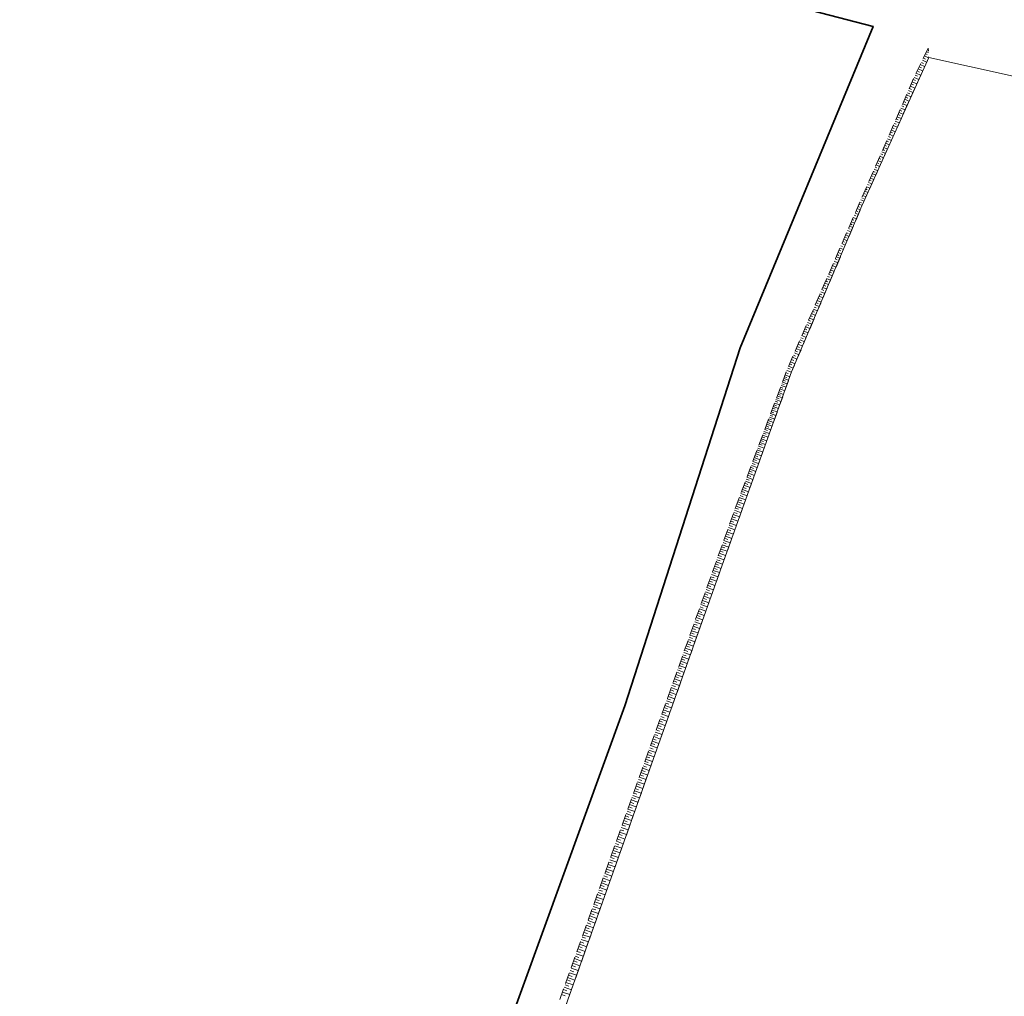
# Model space of a CAD drawing. Header units: metres. Extents: x 5548743 to 5556416, y 5707500 to 5714000.
# Tile 104 of 203: x 5552634 to 5552766, y 5711502 to 5711633. Entities that reach past the tile are written whole.
import ezdxf

# ---------------------------------------------------------------- set-up
doc = ezdxf.new("R2010")
doc.units = ezdxf.units.M
doc.header["$MEASUREMENT"] = 0
doc.linetypes.add('1.5_0.75', pattern=[2.25, 1.5, -0.75])
doc.linetypes.add('219-1000', pattern=[0])
for name, color, linetype in [('000 Inne (niezydentyfikowane)', 7, 'CONTINUOUS'), ('216-obręb ewidencyjny', 7, 'CONTINUOUS'), ('218-kontur użytku gruntowego', 7, 'CONTINUOUS'), ('219-działka ewidencyjna', 7, 'CONTINUOUS'), ('skarpa nieumocniona', 7, 'CONTINUOUS'), ('woda stojąca', 7, 'CONTINUOUS')]:
    doc.layers.add(name, color=color, linetype=linetype)

msp = doc.modelspace()

# ---------------------------------------------------------------- linework, layer by layer
at = {"layer": '000 Inne (niezydentyfikowane)', "color": 252, "linetype": 'Continuous', "lineweight": 18, "flags": 128}
for points in [[(5552754.95, 5711628.04), (5552755.48, 5711627.78)], [(5552755.09, 5711628.32), (5552755.29, 5711628.23)], [(5552755.23, 5711628.61), (5552755.48, 5711628.49)], [(5552754.25, 5711626.6), (5552754.54, 5711626.46)], [(5552754.39, 5711626.89), (5552754.95, 5711626.62)], [(5552754.53, 5711627.18), (5552754.81, 5711627.04)], [(5552754.67, 5711627.46), (5552755.22, 5711627.2)], [(5552754.81, 5711627.75), (5552755.08, 5711627.62)], [(5552753.69, 5711625.46), (5552754, 5711625.32)], [(5552753.83, 5711625.75), (5552754.43, 5711625.45)], [(5552753.97, 5711626.03), (5552754.27, 5711625.89)], [(5552754.11, 5711626.32), (5552754.69, 5711626.03)], [(5552753.06, 5711623.99), (5552753.66, 5711623.73)], [(5552753.19, 5711624.29), (5552753.49, 5711624.16)], [(5552753.31, 5711624.58), (5552753.92, 5711624.31)], [(5552753.44, 5711624.87), (5552753.75, 5711624.74)], [(5552753.57, 5711625.16), (5552754.18, 5711624.9)], [(5552752.55, 5711622.82), (5552753.14, 5711622.57)], [(5552752.68, 5711623.12), (5552752.97, 5711622.99)], [(5552752.8, 5711623.41), (5552753.4, 5711623.15)], [(5552752.93, 5711623.7), (5552753.23, 5711623.57)], [(5552751.91, 5711621.36), (5552752.2, 5711621.24)], [(5552752.04, 5711621.65), (5552752.61, 5711621.41)], [(5552752.17, 5711621.95), (5552752.46, 5711621.82)], [(5552752.3, 5711622.24), (5552752.87, 5711621.99)], [(5552752.42, 5711622.53), (5552752.71, 5711622.41)], [(5552751.41, 5711620.19), (5552751.68, 5711620.07)], [(5552751.53, 5711620.48), (5552752.09, 5711620.24)], [(5552751.66, 5711620.78), (5552751.94, 5711620.65)], [(5552751.79, 5711621.07), (5552752.35, 5711620.82)], [(5552750.77, 5711618.73), (5552751.3, 5711618.5)], [(5552750.9, 5711619.02), (5552751.17, 5711618.9)], [(5552751.02, 5711619.31), (5552751.57, 5711619.08)], [(5552751.15, 5711619.61), (5552751.42, 5711619.49)], [(5552751.28, 5711619.9), (5552751.83, 5711619.66)], [(5552750.26, 5711617.56), (5552750.78, 5711617.33)], [(5552750.39, 5711617.85), (5552750.65, 5711617.74)], [(5552750.51, 5711618.14), (5552751.04, 5711617.91)], [(5552750.64, 5711618.44), (5552750.91, 5711618.32)], [(5552749.62, 5711616.1), (5552749.88, 5711615.99)], [(5552749.75, 5711616.39), (5552750.26, 5711616.17)], [(5552749.88, 5711616.68), (5552750.13, 5711616.57)], [(5552750.01, 5711616.97), (5552750.52, 5711616.75)], [(5552750.13, 5711617.27), (5552750.39, 5711617.15)], [(5552749.12, 5711614.93), (5552749.36, 5711614.82)], [(5552749.24, 5711615.22), (5552749.74, 5711615.01)], [(5552749.37, 5711615.51), (5552749.62, 5711615.4)], [(5552749.5, 5711615.8), (5552750, 5711615.59)], [(5552748.48, 5711613.46), (5552748.95, 5711613.26)], [(5552748.61, 5711613.76), (5552748.84, 5711613.65)], [(5552748.73, 5711614.05), (5552749.21, 5711613.84)], [(5552748.86, 5711614.34), (5552749.1, 5711614.24)], [(5552748.99, 5711614.63), (5552749.47, 5711614.42)], [(5552747.97, 5711612.3), (5552748.43, 5711612.1)], [(5552748.1, 5711612.59), (5552748.33, 5711612.49)], [(5552748.23, 5711612.88), (5552748.69, 5711612.68)], [(5552748.35, 5711613.17), (5552748.59, 5711613.07)], [(5552747.33, 5711610.83), (5552747.55, 5711610.74)], [(5552747.46, 5711611.13), (5552747.9, 5711610.93)], [(5552747.59, 5711611.42), (5552747.81, 5711611.32)], [(5552747.72, 5711611.71), (5552748.17, 5711611.51)], [(5552747.84, 5711612), (5552748.07, 5711611.9)], [(5552746.83, 5711609.66), (5552747.04, 5711609.57)], [(5552746.95, 5711609.96), (5552747.38, 5711609.77)], [(5552747.08, 5711610.25), (5552747.3, 5711610.15)], [(5552747.21, 5711610.54), (5552747.64, 5711610.35)], [(5552746.19, 5711608.2), (5552746.6, 5711608.02)], [(5552746.32, 5711608.49), (5552746.52, 5711608.4)], [(5552746.44, 5711608.79), (5552746.86, 5711608.61)], [(5552746.57, 5711609.08), (5552746.78, 5711608.99)], [(5552746.7, 5711609.37), (5552747.12, 5711609.19)], [(5552745.68, 5711607.03), (5552746.1, 5711606.85)], [(5552745.81, 5711607.32), (5552746.02, 5711607.23)], [(5552745.94, 5711607.62), (5552746.35, 5711607.44)], [(5552746.06, 5711607.91), (5552746.27, 5711607.82)], [(5552745.05, 5711605.57), (5552745.26, 5711605.47)], [(5552745.17, 5711605.86), (5552745.6, 5711605.67)], [(5552745.3, 5711606.15), (5552745.51, 5711606.06)], [(5552745.43, 5711606.45), (5552745.85, 5711606.26)], [(5552745.55, 5711606.74), (5552745.76, 5711606.65)], [(5552744.54, 5711604.4), (5552744.76, 5711604.3)], [(5552744.66, 5711604.69), (5552745.1, 5711604.5)], [(5552744.79, 5711604.98), (5552745.01, 5711604.89)], [(5552744.92, 5711605.28), (5552745.35, 5711605.09)], [(5552743.9, 5711602.94), (5552744.36, 5711602.74)], [(5552744.03, 5711603.23), (5552744.25, 5711603.13)], [(5552744.15, 5711603.52), (5552744.61, 5711603.32)], [(5552744.28, 5711603.81), (5552744.51, 5711603.72)], [(5552744.41, 5711604.11), (5552744.85, 5711603.91)], [(5552743.39, 5711601.77), (5552743.86, 5711601.56)], [(5552743.52, 5711602.06), (5552743.75, 5711601.96)], [(5552743.65, 5711602.35), (5552744.11, 5711602.15)], [(5552743.77, 5711602.64), (5552744, 5711602.54)], [(5552742.76, 5711600.3), (5552743, 5711600.2)], [(5552742.88, 5711600.6), (5552743.36, 5711600.39)], [(5552743.01, 5711600.89), (5552743.25, 5711600.79)], [(5552743.14, 5711601.18), (5552743.61, 5711600.98)], [(5552743.26, 5711601.47), (5552743.5, 5711601.37)], [(5552742.25, 5711599.13), (5552742.49, 5711599.03)], [(5552742.37, 5711599.43), (5552742.86, 5711599.21)], [(5552742.5, 5711599.72), (5552742.74, 5711599.61)], [(5552742.63, 5711600.01), (5552743.11, 5711599.8)], [(5552741.61, 5711597.67), (5552742.12, 5711597.45)], [(5552741.74, 5711597.96), (5552741.99, 5711597.85)], [(5552741.86, 5711598.26), (5552742.37, 5711598.04)], [(5552741.99, 5711598.55), (5552742.24, 5711598.44)], [(5552742.12, 5711598.84), (5552742.61, 5711598.63)], [(5552741.1, 5711596.5), (5552741.62, 5711596.28)], [(5552741.23, 5711596.79), (5552741.49, 5711596.68)], [(5552741.36, 5711597.09), (5552741.87, 5711596.86)], [(5552741.48, 5711597.38), (5552741.74, 5711597.27)], [(5552740.47, 5711595.04), (5552740.73, 5711594.92)], [(5552740.59, 5711595.33), (5552741.12, 5711595.1)], [(5552740.72, 5711595.62), (5552740.98, 5711595.51)], [(5552740.85, 5711595.92), (5552741.37, 5711595.69)], [(5552740.97, 5711596.21), (5552741.23, 5711596.1)], [(5552739.96, 5711593.87), (5552740.23, 5711593.75)], [(5552740.08, 5711594.16), (5552740.62, 5711593.93)], [(5552740.21, 5711594.45), (5552740.48, 5711594.34)], [(5552740.34, 5711594.75), (5552740.87, 5711594.51)], [(5552739.32, 5711592.41), (5552739.88, 5711592.16)], [(5552739.45, 5711592.7), (5552739.72, 5711592.58)], [(5552739.58, 5711592.99), (5552740.13, 5711592.75)], [(5552739.7, 5711593.28), (5552739.98, 5711593.17)], [(5552739.83, 5711593.58), (5552740.37, 5711593.34)], [(5552738.81, 5711591.24), (5552739.38, 5711590.99)], [(5552738.94, 5711591.53), (5552739.22, 5711591.41)], [(5552739.07, 5711591.82), (5552739.63, 5711591.58)], [(5552739.19, 5711592.11), (5552739.47, 5711591.99)], [(5552738.18, 5711589.77), (5552738.47, 5711589.65)], [(5552738.3, 5711590.07), (5552738.88, 5711589.82)], [(5552738.43, 5711590.36), (5552738.72, 5711590.23)], [(5552738.56, 5711590.65), (5552739.13, 5711590.4)], [(5552738.68, 5711590.94), (5552738.97, 5711590.82)], [(5552737.67, 5711588.6), (5552737.96, 5711588.48)], [(5552737.79, 5711588.9), (5552738.38, 5711588.64)], [(5552737.92, 5711589.19), (5552738.21, 5711589.06)], [(5552738.05, 5711589.48), (5552738.63, 5711589.23)], [(5552737.03, 5711587.14), (5552737.64, 5711586.88)], [(5552737.16, 5711587.43), (5552737.46, 5711587.3)], [(5552737.29, 5711587.73), (5552737.89, 5711587.47)], [(5552737.41, 5711588.02), (5552737.71, 5711587.89)], [(5552737.54, 5711588.31), (5552738.13, 5711588.05)], [(5552736.52, 5711585.97), (5552737.16, 5711585.74)], [(5552736.65, 5711586.26), (5552736.96, 5711586.13)], [(5552736.78, 5711586.56), (5552737.39, 5711586.29)], [(5552736.9, 5711586.85), (5552737.21, 5711586.72)], [(5552735.95, 5711584.43), (5552736.6, 5711584.19)], [(5552736.04, 5711584.67), (5552736.36, 5711584.55)], [(5552736.13, 5711584.9), (5552736.77, 5711584.66)], [(5552736.21, 5711585.14), (5552736.53, 5711585.02)], [(5552736.3, 5711585.37), (5552736.94, 5711585.14)], [(5552736.41, 5711585.67), (5552736.73, 5711585.55)], [(5552735.51, 5711583.26), (5552735.84, 5711583.14)], [(5552735.6, 5711583.5), (5552736.26, 5711583.25)], [(5552735.69, 5711583.73), (5552736.02, 5711583.61)], [(5552735.77, 5711583.96), (5552736.43, 5711583.72)], [(5552735.86, 5711584.2), (5552736.19, 5711584.08)], [(5552734.99, 5711581.85), (5552735.33, 5711581.72)], [(5552735.07, 5711582.09), (5552735.75, 5711581.83)], [(5552735.16, 5711582.32), (5552735.5, 5711582.19)], [(5552735.25, 5711582.56), (5552735.92, 5711582.3)], [(5552735.34, 5711582.79), (5552735.67, 5711582.66)], [(5552735.42, 5711583.03), (5552736.09, 5711582.78)], [(5552734.46, 5711580.44), (5552734.81, 5711580.31)], [(5552734.55, 5711580.68), (5552735.25, 5711580.42)], [(5552734.64, 5711580.91), (5552734.98, 5711580.78)], [(5552734.72, 5711581.15), (5552735.41, 5711580.89)], [(5552734.81, 5711581.38), (5552735.16, 5711581.25)], [(5552734.9, 5711581.62), (5552735.58, 5711581.36)], [(5552734.02, 5711579.26), (5552734.74, 5711579)], [(5552734.11, 5711579.5), (5552734.47, 5711579.37)], [(5552734.2, 5711579.74), (5552734.91, 5711579.47)], [(5552734.29, 5711579.97), (5552734.64, 5711579.84)], [(5552734.37, 5711580.21), (5552735.08, 5711579.94)], [(5552733.48, 5711577.82), (5552734.22, 5711577.55)], [(5552733.57, 5711578.06), (5552733.94, 5711577.93)], [(5552733.66, 5711578.31), (5552734.39, 5711578.04)], [(5552733.75, 5711578.55), (5552734.12, 5711578.41)], [(5552733.84, 5711578.79), (5552734.56, 5711578.52)], [(5552733.93, 5711579.03), (5552734.29, 5711578.89)], [(5552733.03, 5711576.59), (5552733.4, 5711576.45)], [(5552733.12, 5711576.84), (5552733.86, 5711576.56)], [(5552733.21, 5711577.09), (5552733.58, 5711576.95)], [(5552733.3, 5711577.33), (5552734.04, 5711577.06)], [(5552733.39, 5711577.58), (5552733.76, 5711577.44)], [(5552732.56, 5711575.34), (5552733.32, 5711575.06)], [(5552732.65, 5711575.59), (5552733.03, 5711575.45)], [(5552732.75, 5711575.85), (5552733.5, 5711575.56)], [(5552732.84, 5711576.1), (5552733.22, 5711575.96)], [(5552732.93, 5711576.35), (5552733.68, 5711576.07)], [(5552732.08, 5711574.06), (5552732.47, 5711573.92)], [(5552732.18, 5711574.32), (5552732.95, 5711574.03)], [(5552732.27, 5711574.58), (5552732.66, 5711574.43)], [(5552732.37, 5711574.83), (5552733.14, 5711574.55)], [(5552732.46, 5711575.09), (5552732.85, 5711574.94)], [(5552731.59, 5711572.76), (5552732.39, 5711572.46)], [(5552731.69, 5711573.02), (5552732.09, 5711572.87)], [(5552731.79, 5711573.28), (5552732.58, 5711572.99)], [(5552731.89, 5711573.54), (5552732.28, 5711573.4)], [(5552731.98, 5711573.8), (5552732.76, 5711573.51)], [(5552731.1, 5711571.43), (5552731.5, 5711571.28)], [(5552731.2, 5711571.7), (5552732, 5711571.4)], [(5552731.3, 5711571.96), (5552731.7, 5711571.81)], [(5552731.4, 5711572.23), (5552732.2, 5711571.93)], [(5552731.5, 5711572.49), (5552731.89, 5711572.35)], [(5552730.59, 5711570.07), (5552731.42, 5711569.76)], [(5552730.69, 5711570.34), (5552731.1, 5711570.19)], [(5552730.8, 5711570.62), (5552731.61, 5711570.31)], [(5552730.9, 5711570.89), (5552731.3, 5711570.74)], [(5552731, 5711571.16), (5552731.81, 5711570.86)], [(5552730.07, 5711568.69), (5552730.5, 5711568.53)], [(5552730.18, 5711568.97), (5552731.02, 5711568.65)], [(5552730.28, 5711569.24), (5552730.7, 5711569.09)], [(5552730.39, 5711569.52), (5552731.22, 5711569.21)], [(5552730.49, 5711569.8), (5552730.9, 5711569.64)], [(5552729.55, 5711567.27), (5552730.41, 5711566.95)], [(5552729.65, 5711567.56), (5552730.08, 5711567.4)], [(5552729.76, 5711567.84), (5552730.61, 5711567.52)], [(5552729.87, 5711568.12), (5552730.29, 5711567.97)], [(5552729.97, 5711568.41), (5552730.82, 5711568.09)], [(5552729.13, 5711566.12), (5552730, 5711565.81)], [(5552729.23, 5711566.41), (5552729.67, 5711566.25)], [(5552729.34, 5711566.7), (5552730.2, 5711566.39)], [(5552729.44, 5711566.99), (5552729.87, 5711566.83)], [(5552728.62, 5711564.68), (5552729.05, 5711564.52)], [(5552728.72, 5711564.97), (5552729.58, 5711564.66)], [(5552728.82, 5711565.25), (5552729.25, 5711565.1)], [(5552728.92, 5711565.54), (5552729.79, 5711565.23)], [(5552729.03, 5711565.83), (5552729.46, 5711565.68)], [(5552728.2, 5711563.53), (5552728.64, 5711563.37)], [(5552728.31, 5711563.82), (5552729.17, 5711563.51)], [(5552728.41, 5711564.1), (5552728.84, 5711563.95)], [(5552728.51, 5711564.39), (5552729.38, 5711564.08)], [(5552727.69, 5711562.09), (5552728.55, 5711561.79)], [(5552727.79, 5711562.38), (5552728.22, 5711562.23)], [(5552727.9, 5711562.67), (5552728.76, 5711562.36)], [(5552728, 5711562.95), (5552728.43, 5711562.8)], [(5552728.1, 5711563.24), (5552728.96, 5711562.93)], [(5552727.18, 5711560.66), (5552727.61, 5711560.51)], [(5552727.28, 5711560.95), (5552728.14, 5711560.64)], [(5552727.39, 5711561.24), (5552727.81, 5711561.08)], [(5552727.49, 5711561.52), (5552728.35, 5711561.22)], [(5552727.59, 5711561.81), (5552728.02, 5711561.65)], [(5552726.77, 5711559.52), (5552727.2, 5711559.37)], [(5552726.88, 5711559.81), (5552727.73, 5711559.5)], [(5552726.98, 5711560.09), (5552727.41, 5711559.94)], [(5552727.08, 5711560.38), (5552727.94, 5711560.07)], [(5552726.26, 5711558.09), (5552727.12, 5711557.79)], [(5552726.37, 5711558.38), (5552726.8, 5711558.23)], [(5552726.47, 5711558.67), (5552727.33, 5711558.36)], [(5552726.57, 5711558.95), (5552727, 5711558.8)], [(5552726.67, 5711559.24), (5552727.53, 5711558.93)], [(5552725.85, 5711556.95), (5552726.72, 5711556.64)], [(5552725.96, 5711557.23), (5552726.39, 5711557.08)], [(5552726.06, 5711557.52), (5552726.92, 5711557.21)], [(5552726.16, 5711557.81), (5552726.59, 5711557.65)], [(5552725.34, 5711555.51), (5552725.77, 5711555.36)], [(5552725.44, 5711555.8), (5552726.31, 5711555.49)], [(5552725.55, 5711556.09), (5552725.98, 5711555.93)], [(5552725.65, 5711556.37), (5552726.51, 5711556.07)], [(5552725.75, 5711556.66), (5552726.18, 5711556.51)], [(5552724.83, 5711554.07), (5552725.69, 5711553.76)], [(5552724.93, 5711554.36), (5552725.36, 5711554.2)], [(5552725.03, 5711554.65), (5552725.9, 5711554.34)], [(5552725.13, 5711554.93), (5552725.57, 5711554.78)], [(5552725.24, 5711555.22), (5552726.1, 5711554.91)], [(5552724.41, 5711552.91), (5552725.28, 5711552.6)], [(5552724.52, 5711553.2), (5552724.95, 5711553.05)], [(5552724.62, 5711553.49), (5552725.49, 5711553.18)], [(5552724.72, 5711553.78), (5552725.16, 5711553.62)], [(5552723.89, 5711551.46), (5552724.33, 5711551.31)], [(5552724, 5711551.75), (5552724.87, 5711551.44)], [(5552724.1, 5711552.04), (5552724.54, 5711551.89)], [(5552724.21, 5711552.33), (5552725.08, 5711552.02)], [(5552724.31, 5711552.62), (5552724.74, 5711552.47)], [(5552723.48, 5711550.3), (5552723.92, 5711550.14)], [(5552723.58, 5711550.59), (5552724.46, 5711550.28)], [(5552723.69, 5711550.88), (5552724.12, 5711550.72)], [(5552723.79, 5711551.17), (5552724.66, 5711550.86)], [(5552722.96, 5711548.84), (5552723.83, 5711548.53)], [(5552723.06, 5711549.13), (5552723.5, 5711548.98)], [(5552723.17, 5711549.42), (5552724.04, 5711549.11)], [(5552723.27, 5711549.72), (5552723.71, 5711549.56)], [(5552723.37, 5711550.01), (5552724.25, 5711549.69)], [(5552722.54, 5711547.67), (5552723.42, 5711547.36)], [(5552722.64, 5711547.96), (5552723.08, 5711547.81)], [(5552722.75, 5711548.26), (5552723.63, 5711547.94)], [(5552722.85, 5711548.55), (5552723.29, 5711548.39)], [(5552722.02, 5711546.2), (5552722.46, 5711546.05)], [(5552722.12, 5711546.5), (5552723, 5711546.18)], [(5552722.23, 5711546.79), (5552722.67, 5711546.63)], [(5552722.33, 5711547.08), (5552723.21, 5711546.77)], [(5552722.43, 5711547.38), (5552722.87, 5711547.22)], [(5552721.59, 5711545.03), (5552722.04, 5711544.87)], [(5552721.7, 5711545.32), (5552722.58, 5711545)], [(5552721.81, 5711545.61), (5552722.25, 5711545.46)], [(5552721.91, 5711545.91), (5552722.79, 5711545.59)], [(5552721.07, 5711543.55), (5552721.95, 5711543.23)], [(5552721.17, 5711543.85), (5552721.62, 5711543.69)], [(5552721.28, 5711544.14), (5552722.16, 5711543.82)], [(5552721.38, 5711544.44), (5552721.83, 5711544.28)], [(5552721.49, 5711544.73), (5552722.37, 5711544.41)], [(5552720.64, 5711542.37), (5552721.53, 5711542.05)], [(5552720.75, 5711542.66), (5552721.2, 5711542.5)], [(5552720.86, 5711542.96), (5552721.74, 5711542.64)], [(5552720.96, 5711543.25), (5552721.41, 5711543.1)], [(5552720.22, 5711541.18), (5552721.11, 5711540.86)], [(5552720.33, 5711541.48), (5552720.77, 5711541.32)], [(5552720.43, 5711541.77), (5552721.32, 5711541.46)], [(5552720.54, 5711542.07), (5552720.98, 5711541.91)], [(5552719.69, 5711539.69), (5552720.14, 5711539.53)], [(5552719.8, 5711539.99), (5552720.69, 5711539.67)], [(5552719.9, 5711540.29), (5552720.35, 5711540.13)], [(5552720.01, 5711540.59), (5552720.9, 5711540.27)], [(5552720.11, 5711540.88), (5552720.56, 5711540.72)], [(5552719.26, 5711538.5), (5552719.71, 5711538.34)], [(5552719.37, 5711538.8), (5552720.27, 5711538.48)], [(5552719.48, 5711539.1), (5552719.92, 5711538.94)], [(5552719.58, 5711539.39), (5552720.48, 5711539.07)], [(5552718.73, 5711537), (5552719.63, 5711536.68)], [(5552718.84, 5711537.3), (5552719.28, 5711537.14)], [(5552718.94, 5711537.6), (5552719.84, 5711537.28)], [(5552719.05, 5711537.9), (5552719.5, 5711537.74)], [(5552719.16, 5711538.2), (5552720.05, 5711537.88)], [(5552718.3, 5711535.8), (5552719.2, 5711535.48)], [(5552718.41, 5711536.1), (5552718.86, 5711535.94)], [(5552718.51, 5711536.4), (5552719.41, 5711536.08)], [(5552718.62, 5711536.7), (5552719.07, 5711536.54)], [(5552717.87, 5711534.6), (5552718.77, 5711534.28)], [(5552717.98, 5711534.9), (5552718.43, 5711534.74)], [(5552718.08, 5711535.2), (5552718.99, 5711534.88)], [(5552718.19, 5711535.5), (5552718.64, 5711535.34)], [(5552717.33, 5711533.09), (5552717.78, 5711532.93)], [(5552717.44, 5711533.39), (5552718.35, 5711533.07)], [(5552717.55, 5711533.69), (5552718, 5711533.53)], [(5552717.65, 5711534), (5552718.56, 5711533.67)], [(5552717.76, 5711534.3), (5552718.21, 5711534.14)], [(5552716.9, 5711531.88), (5552717.35, 5711531.72)], [(5552717.01, 5711532.18), (5552717.92, 5711531.86)], [(5552717.11, 5711532.48), (5552717.57, 5711532.32)], [(5552717.22, 5711532.79), (5552718.13, 5711532.46)], [(5552716.36, 5711530.36), (5552717.27, 5711530.04)], [(5552716.46, 5711530.67), (5552716.92, 5711530.5)], [(5552716.57, 5711530.97), (5552717.48, 5711530.64)], [(5552716.68, 5711531.27), (5552717.14, 5711531.11)], [(5552716.79, 5711531.58), (5552717.7, 5711531.25)], [(5552715.92, 5711529.14), (5552716.84, 5711528.82)], [(5552716.03, 5711529.45), (5552716.49, 5711529.29)], [(5552716.14, 5711529.75), (5552717.05, 5711529.43)], [(5552716.25, 5711530.06), (5552716.7, 5711529.89)], [(5552715.48, 5711527.92), (5552716.4, 5711527.6)], [(5552715.59, 5711528.23), (5552716.05, 5711528.07)], [(5552715.7, 5711528.53), (5552716.62, 5711528.21)], [(5552715.81, 5711528.84), (5552716.27, 5711528.68)], [(5552715.05, 5711526.7), (5552715.97, 5711526.37)], [(5552715.16, 5711527.01), (5552715.62, 5711526.84)], [(5552715.27, 5711527.31), (5552716.18, 5711526.98)], [(5552715.38, 5711527.62), (5552715.83, 5711527.45)], [(5552714.5, 5711525.17), (5552714.96, 5711525)], [(5552714.61, 5711525.47), (5552715.53, 5711525.14)], [(5552714.72, 5711525.78), (5552715.18, 5711525.62)], [(5552714.83, 5711526.09), (5552715.75, 5711525.76)], [(5552714.94, 5711526.39), (5552715.4, 5711526.23)], [(5552714.06, 5711523.93), (5552714.52, 5711523.77)], [(5552714.17, 5711524.24), (5552715.09, 5711523.91)], [(5552714.28, 5711524.55), (5552714.74, 5711524.39)], [(5552714.39, 5711524.86), (5552715.31, 5711524.53)], [(5552713.62, 5711522.7), (5552714.08, 5711522.54)], [(5552713.73, 5711523.01), (5552714.66, 5711522.68)], [(5552713.84, 5711523.32), (5552714.3, 5711523.15)], [(5552713.95, 5711523.63), (5552714.88, 5711523.3)], [(5552713.07, 5711521.15), (5552714, 5711520.82)], [(5552713.18, 5711521.46), (5552713.64, 5711521.3)], [(5552713.29, 5711521.77), (5552714.22, 5711521.44)], [(5552713.4, 5711522.08), (5552713.86, 5711521.92)], [(5552713.51, 5711522.39), (5552714.44, 5711522.06)], [(5552712.62, 5711519.91), (5552713.56, 5711519.58)], [(5552712.73, 5711520.22), (5552713.2, 5711520.06)], [(5552712.85, 5711520.53), (5552713.78, 5711520.2)], [(5552712.96, 5711520.84), (5552713.42, 5711520.68)], [(5552712.18, 5711518.67), (5552713.11, 5711518.33)], [(5552712.29, 5711518.98), (5552712.76, 5711518.81)], [(5552712.4, 5711519.29), (5552713.33, 5711518.96)], [(5552712.51, 5711519.6), (5552712.98, 5711519.44)], [(5552711.73, 5711517.42), (5552712.67, 5711517.09)], [(5552711.84, 5711517.73), (5552712.31, 5711517.57)], [(5552711.96, 5711518.05), (5552712.89, 5711517.71)], [(5552712.07, 5711518.36), (5552712.54, 5711518.19)], [(5552711.29, 5711516.17), (5552712.23, 5711515.84)], [(5552711.4, 5711516.48), (5552711.87, 5711516.32)], [(5552711.51, 5711516.8), (5552712.45, 5711516.46)], [(5552711.62, 5711517.11), (5552712.09, 5711516.94)], [(5552710.73, 5711514.6), (5552711.2, 5711514.43)], [(5552710.84, 5711514.92), (5552711.78, 5711514.58)], [(5552710.95, 5711515.23), (5552711.42, 5711515.06)], [(5552711.06, 5711515.54), (5552712, 5711515.21)], [(5552711.17, 5711515.86), (5552711.64, 5711515.69)], [(5552710.28, 5711513.35), (5552710.75, 5711513.18)], [(5552710.39, 5711513.66), (5552711.33, 5711513.32)], [(5552710.5, 5711513.97), (5552710.97, 5711513.81)], [(5552710.61, 5711514.29), (5552711.56, 5711513.95)], [(5552709.83, 5711512.08), (5552710.3, 5711511.91)], [(5552709.94, 5711512.4), (5552710.89, 5711512.06)], [(5552710.05, 5711512.72), (5552710.53, 5711512.55)], [(5552710.16, 5711513.03), (5552711.11, 5711512.69)], [(5552709.37, 5711510.82), (5552709.85, 5711510.65)], [(5552709.49, 5711511.14), (5552710.44, 5711510.8)], [(5552709.6, 5711511.45), (5552710.08, 5711511.28)], [(5552709.71, 5711511.77), (5552710.66, 5711511.43)], [(5552708.92, 5711509.55), (5552709.4, 5711509.38)], [(5552709.04, 5711509.87), (5552709.99, 5711509.53)], [(5552709.15, 5711510.19), (5552709.62, 5711510.02)], [(5552709.26, 5711510.5), (5552710.21, 5711510.16)], [(5552708.47, 5711508.28), (5552708.95, 5711508.11)], [(5552708.58, 5711508.6), (5552709.54, 5711508.26)], [(5552708.7, 5711508.92), (5552709.17, 5711508.75)], [(5552708.81, 5711509.24), (5552709.76, 5711508.89)], [(5552707.9, 5711506.69), (5552708.86, 5711506.35)], [(5552708.01, 5711507.01), (5552708.49, 5711506.84)], [(5552708.13, 5711507.33), (5552709.08, 5711506.98)], [(5552708.24, 5711507.65), (5552708.72, 5711507.47)], [(5552708.35, 5711507.96), (5552709.31, 5711507.62)], [(5552707.44, 5711505.41), (5552708.4, 5711505.07)], [(5552707.56, 5711505.73), (5552708.04, 5711505.56)], [(5552707.67, 5711506.05), (5552708.63, 5711505.71)], [(5552707.79, 5711506.37), (5552708.26, 5711506.2)], [(5552706.98, 5711504.13), (5552707.95, 5711503.79)], [(5552707.1, 5711504.45), (5552707.58, 5711504.28)], [(5552707.21, 5711504.77), (5552708.18, 5711504.43)], [(5552707.33, 5711505.09), (5552707.81, 5711504.92)], [(5552706.53, 5711502.84), (5552707.49, 5711502.5)], [(5552706.64, 5711503.17), (5552707.12, 5711502.99)], [(5552706.76, 5711503.49), (5552707.72, 5711503.14)], [(5552706.87, 5711503.81), (5552707.35, 5711503.64)], [(5552706.41, 5711502.52), (5552706.89, 5711502.35)]]:
    msp.add_lwpolyline(points, dxfattribs=at)
at = {"layer": '216-obręb ewidencyjny', "color": 4, "linetype": 'Continuous', "lineweight": 35, "flags": 128}
for points in [[(5552679.16, 5711442.78), (5552714.87, 5711541.1), (5552730.31, 5711588.98), (5552748.08, 5711631.97), (5552646.36, 5711658.41), (5552638.8, 5711660.44), (5552624.64, 5711633.81), (5552623.01, 5711630.74), (5552615.25, 5711616.16), (5552602.2, 5711617.95), (5552594.64, 5711579.05), (5552553.44, 5711585.49), (5552548.45, 5711586.27), (5552514.23, 5711591.62), (5552515.33, 5711603.25), (5552517.25, 5711623.5), (5552520.9, 5711662.6), (5552524.28, 5711698.67), (5552528.39, 5711742.51), (5552528.77, 5711746.49), (5552386.72, 5711777.83)], [(5552386.72, 5711777.83), (5552528.77, 5711746.49), (5552528.39, 5711742.51), (5552524.28, 5711698.67), (5552520.9, 5711662.6), (5552517.25, 5711623.5), (5552515.33, 5711603.25), (5552514.23, 5711591.62), (5552548.45, 5711586.27), (5552553.44, 5711585.49), (5552594.64, 5711579.05), (5552602.2, 5711617.95), (5552615.25, 5711616.16), (5552623.01, 5711630.74), (5552624.64, 5711633.81), (5552638.8, 5711660.44), (5552646.36, 5711658.41), (5552748.08, 5711631.97), (5552730.31, 5711588.98), (5552714.87, 5711541.1), (5552679.16, 5711442.78)]]:
    msp.add_lwpolyline(points, dxfattribs=at)
at = {"layer": '218-kontur użytku gruntowego', "color": 70, "linetype": '1.5_0.75', "lineweight": 18, "flags": 128}
for points in [[(5552748.08, 5711631.97), (5552646.36, 5711658.41)], [(5552646.36, 5711658.41), (5552748.08, 5711631.97)], [(5552730.31, 5711588.98), (5552748.08, 5711631.97)], [(5552748.08, 5711631.97), (5552730.31, 5711588.98)], [(5552714.87, 5711541.1), (5552730.31, 5711588.98)], [(5552730.31, 5711588.98), (5552714.87, 5711541.1)], [(5552679.16, 5711442.78), (5552714.87, 5711541.1)], [(5552714.87, 5711541.1), (5552679.16, 5711442.78)]]:
    msp.add_lwpolyline(points, dxfattribs=at)
at = {"layer": '219-działka ewidencyjna', "color": 94, "linetype": '219-1000', "lineweight": 30, "flags": 128}
for points in [[(5552748.08, 5711631.97), (5552646.36, 5711658.41)], [(5552748.08, 5711631.97), (5552730.31, 5711588.98)], [(5552714.87, 5711541.1), (5552730.31, 5711588.98)], [(5552714.87, 5711541.1), (5552679.16, 5711442.78)]]:
    msp.add_lwpolyline(points, dxfattribs=at)
at = {"layer": 'skarpa nieumocniona', "color": 252, "linetype": '1.5_0.75', "lineweight": 18, "flags": 128}
msp.add_lwpolyline([(5552755.45, 5711629.06), (5552753.74, 5711625.56), (5552736.53, 5711585.99), (5552729.42, 5711566.93), (5552694.86, 5711470.19), (5552684.1, 5711430.18), (5552684.03, 5711424.63), (5552697.65, 5711400.54), (5552712.04, 5711385.26), (5552735.67, 5711377.05), (5552739.11, 5711370.47), (5552739.93, 5711370.53), (5552736.25, 5711377.76), (5552712.84, 5711386.28), (5552698.21, 5711401.31), (5552684.92, 5711424.88), (5552685.28, 5711430.17), (5552695.83, 5711469.66), (5552727.88, 5711559.92), (5552737.18, 5711585.8), (5552746.59, 5711608.01), (5552755.51, 5711627.85)], close=True, dxfattribs=at)
msp.add_lwpolyline([(5552755.45, 5711629.06), (5552753.74, 5711625.56), (5552736.53, 5711585.99), (5552729.42, 5711566.93), (5552694.86, 5711470.19), (5552684.1, 5711430.18), (5552684.03, 5711424.63), (5552697.65, 5711400.54), (5552712.04, 5711385.26), (5552735.67, 5711377.05), (5552739.11, 5711370.47), (5552739.93, 5711370.53), (5552736.25, 5711377.76), (5552712.84, 5711386.28), (5552698.21, 5711401.31), (5552684.92, 5711424.88), (5552685.28, 5711430.17), (5552695.83, 5711469.66), (5552727.88, 5711559.92), (5552737.18, 5711585.8), (5552746.59, 5711608.01), (5552755.51, 5711627.85)], close=True, dxfattribs=at)
at = {"layer": 'woda stojąca', "color": 141, "linetype": 'Continuous', "lineweight": 18, "flags": 128}
msp.add_lwpolyline([(5552815.62, 5711374.47), (5552832.87, 5711434.97), (5552841.2, 5711465.77), (5552855.91, 5711518.26), (5552878.44, 5711600.62), (5552755.51, 5711627.85), (5552746.59, 5711608.01), (5552737.18, 5711585.8), (5552727.88, 5711559.92), (5552695.83, 5711469.66), (5552685.28, 5711430.17), (5552684.92, 5711424.88), (5552698.21, 5711401.31), (5552712.84, 5711386.28), (5552736.25, 5711377.76), (5552739.93, 5711370.53), (5552755.89, 5711371.71)], close=True, dxfattribs=at)

doc.saveas('drawing.dxf')
